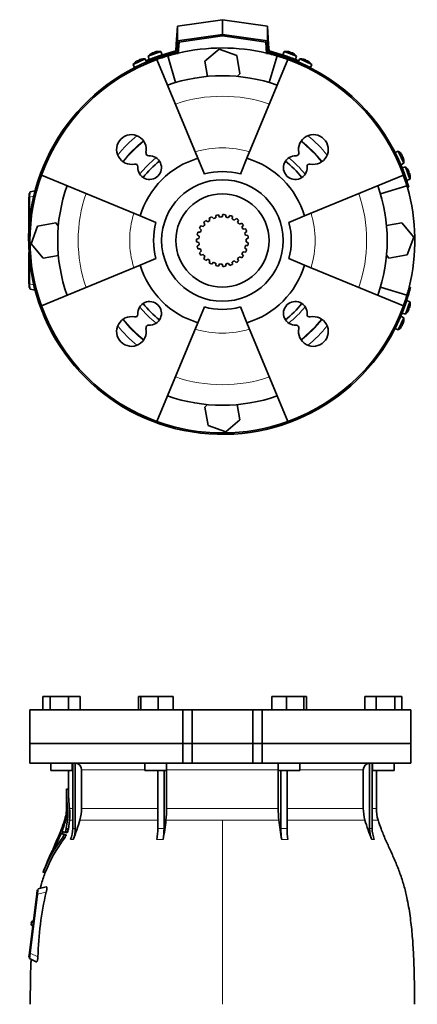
# Model space of a CAD drawing. Header units: millimetres. Extents: x 342 to 1217, y -1599 to 1593.
# Tile 19 of 20: x 342 to 636, y 865 to 1593. Entities that reach past the tile are written whole.
import ezdxf

# ---------------------------------------------------------------- set-up
doc = ezdxf.new("R2010")
doc.units = ezdxf.units.MM
for name, color, linetype in [('LOW_334-3', 7, 'Continuous'), ('M5X8_UNI7687', 7, 'Continuous'), ('VSI184-254_GIUNT', 7, 'Continuous'), ('VSI344-454_FILTR', 7, 'Continuous'), ('VSI344-454_FLANG', 7, 'Continuous'), ('VSI344-454_SUPPO', 7, 'Continuous'), ('VSI344-454_TERMI', 7, 'Continuous'), ('VSI344-454_TESTA', 7, 'Continuous')]:
    doc.layers.add(name, color=color, linetype=linetype)

# ---------------------------------------------------------------- blocks, each defined once
blk = doc.blocks.new('SE')
at = {"layer": 'VSI344-454_FLANG', "color": 7, "linetype": 'Continuous', "lineweight": 35}
for p, q in [((359.05, 1092.6), (359.05, 1082.6)), ((359.05, 1092.6), (364.35, 1092.6)), ((364.35, 1092.6), (364.35, 1082.6)), ((364.35, 1092.6), (378.09, 1092.6)), ((378.09, 1092.6), (378.09, 1082.6)), ((378.09, 1092.6), (386.52, 1092.6)), ((386.52, 1092.6), (386.52, 1082.6)), ((429.8, 1092.6), (429.8, 1082.6)), ((429.8, 1092.6), (431.6, 1092.6)), ((431.6, 1092.6), (431.6, 1082.6)), ((431.6, 1092.6), (444.41, 1092.6)), ((444.41, 1092.6), (444.41, 1082.6)), ((444.41, 1092.6), (455.4, 1092.6)), ((455.4, 1092.6), (455.4, 1082.6)), ((528.53, 1092.6), (528.53, 1082.6)), ((528.53, 1092.6), (539.52, 1092.6)), ((539.52, 1092.6), (539.52, 1082.6)), ((539.52, 1092.6), (552.32, 1092.6)), ((552.32, 1092.6), (552.32, 1082.6)), ((552.32, 1092.6), (554.13, 1092.6)), ((554.13, 1092.6), (554.13, 1082.6)), ((597.41, 1092.6), (597.41, 1082.6)), ((597.41, 1092.6), (605.84, 1092.6)), ((605.84, 1092.6), (605.84, 1082.6)), ((605.84, 1092.6), (619.58, 1092.6)), ((619.58, 1092.6), (619.58, 1082.6)), ((619.58, 1092.6), (624.88, 1092.6)), ((624.88, 1092.6), (624.88, 1082.6)), ((462.63, 1082.6), (349.46, 1082.6)), ((349.46, 1082.6), (349.46, 1057.6)), ((462.63, 1082.6), (469.46, 1082.6)), ((462.63, 1082.6), (462.63, 1057.6)), ((469.46, 1082.6), (514.46, 1082.6)), ((469.46, 1057.6), (469.46, 1082.6)), ((514.46, 1082.6), (521.29, 1082.6)), ((514.46, 1057.6), (514.46, 1082.6)), ((631.41, 1082.6), (521.29, 1082.6)), ((521.29, 1082.6), (521.29, 1057.6)), ((631.41, 1082.6), (631.41, 1057.6)), ((349.46, 1057.6), (462.63, 1057.6)), ((462.63, 1057.6), (469.46, 1057.6)), ((469.46, 1057.6), (514.46, 1057.6)), ((514.46, 1057.6), (521.29, 1057.6)), ((631.41, 1057.6), (521.29, 1057.6))]:
    blk.add_line(p, q, dxfattribs=at)
at = {"layer": 'VSI344-454_TESTA', "color": 7, "linetype": 'Continuous', "lineweight": 35}
for p, q in [((462.63, 1057.6), (349.46, 1057.6)), ((349.46, 1057.6), (349.46, 1043.1)), ((469.46, 1057.6), (462.63, 1057.6)), ((462.63, 1043.1), (462.63, 1057.6)), ((469.46, 1057.6), (514.46, 1057.6)), ((469.46, 1057.6), (469.46, 1043.1)), ((521.29, 1057.6), (514.46, 1057.6)), ((514.46, 1057.6), (514.46, 1043.1)), ((631.41, 1057.6), (521.29, 1057.6)), ((521.29, 1057.6), (521.29, 1043.1)), ((631.41, 1043.1), (631.41, 1057.6)), ((349.46, 1043.1), (462.63, 1043.1)), ((364.78, 1043.1), (364.78, 1037.6)), ((380.78, 1037.6), (380.78, 1043.1)), ((381.07, 1043.1), (381.07, 994.75)), ((382.98, 1043.1), (382.98, 994.75)), ((434.6, 1043.1), (434.6, 1037.6)), ((450.6, 1037.6), (450.6, 1043.1)), ((462.63, 1043.1), (469.46, 1043.1)), ((469.46, 1043.1), (514.46, 1043.1)), ((521.29, 1043.1), (514.46, 1043.1)), ((631.41, 1043.1), (521.29, 1043.1)), ((533.33, 1043.1), (533.33, 1037.6)), ((549.33, 1037.6), (549.33, 1043.1)), ((600.95, 1043.1), (600.95, 994.75)), ((602.86, 1043.1), (602.86, 994.75)), ((603.14, 1043.1), (603.14, 1037.6)), ((619.14, 1037.6), (619.14, 1043.1)), ((364.78, 1037.6), (380.78, 1037.6)), ((377.96, 1037.6), (377.96, 1023.62)), ((387.62, 1038.1), (387.62, 1009.67)), ((434.6, 1037.6), (450.6, 1037.6)), ((444.11, 1037.6), (444.11, 994.75)), ((448.74, 1037.6), (448.73, 994.75)), ((450.66, 1038.1), (450.66, 1009.67)), ((533.27, 1038.1), (533.27, 1009.67)), ((533.33, 1037.6), (549.33, 1037.6)), ((535.19, 1037.6), (535.19, 994.75)), ((539.81, 1037.6), (539.81, 994.75)), ((596.3, 1038.1), (596.3, 1009.67)), ((603.14, 1037.6), (619.14, 1037.6)), ((605.96, 1009.67), (605.96, 1037.6)), ((377.99, 1023.64), (376.44, 1024.05)), ((376.46, 1024.07), (376.46, 1009.67)), ((375.26, 1001.53), (375.04, 1000.87)), ((375.94, 1001.48), (377.29, 1001.48)), ((377.29, 1001.48), (376.37, 994.73)), ((377.86, 994.33), (378.76, 1001.05)), ((373.15, 994.6), (373.87, 994.4)), ((375.39, 992.07), (373.28, 992.64)), ((375.39, 992.07), (376.89, 991.67)), ((375.71, 992.56), (377.22, 992.16)), ((377.86, 994.33), (376.37, 994.73)), ((369.83, 987.19), (369.68, 986.85)), ((370.26, 987.6), (370.9, 987.43)), ((372.62, 991.05), (374.1, 990.65)), ((374.98, 987.5), (373.48, 987.9)), ((374.71, 990.48), (376.21, 990.07)), ((368.35, 983.78), (367.66, 982.2)), ((359.13, 962.4), (360.73, 961.97)), ((354.46, 946.29), (354.83, 949.27)), ((354.83, 949.27), (355.32, 949.21)), ((355.29, 948.95), (355.32, 949.21)), ((355.32, 949.21), (355.45, 950.21)), ((361.48, 951.61), (355.45, 950.21)), ((349.1, 902.62), (354.46, 946.29)), ((354.96, 946.24), (349.6, 902.57)), ((350.3, 924.7), (350.28, 924.58)), ((348.73, 899.64), (349.1, 902.62)), ((349.23, 899.58), (348.73, 899.64)), ((349.11, 898.6), (349.23, 899.58)), ((349.11, 898.6), (354.14, 896.04)), ((349.23, 899.58), (349.26, 899.86))]:
    blk.add_line(p, q, dxfattribs=at)
at = {"layer": 'VSI344-454_TESTA', "color": 4, "linetype": 'Continuous', "lineweight": 9}
for p, q in [((380.78, 1038.1), (380.93, 1038.1)), ((434.6, 1038.1), (387.62, 1038.1)), ((533.27, 1038.1), (450.66, 1038.1)), ((596.3, 1038.1), (549.33, 1038.1)), ((602.88, 1038.1), (603.14, 1038.1)), ((376.46, 1023.89), (377.96, 1023.49)), ((376.46, 1009.67), (377.3, 1009.67)), ((380.93, 1009.67), (378.76, 1009.67)), ((444.08, 1009.67), (387.62, 1009.67)), ((533.27, 1009.67), (450.66, 1009.67)), ((596.3, 1009.67), (539.82, 1009.67)), ((602.88, 1009.67), (605.96, 1009.67)), ((374.91, 999.35), (375.39, 999.22)), ((375.01, 999.69), (375.48, 999.56)), ((375.26, 1001.48), (375.45, 1001.48)), ((378.76, 1001.05), (380.99, 1001.05)), ((386.46, 1001.05), (444.1, 1001.05)), ((450.17, 1001.05), (491.96, 1001.05)), ((491.96, 1001.05), (491.96, 864.63)), ((491.96, 1001.05), (533.75, 1001.05)), ((539.84, 1001.05), (597.47, 1001.05)), ((607.23, 1001.05), (602.88, 1001.05)), ((371.87, 991.25), (373.34, 990.86)), ((372.01, 991.61), (373.47, 991.21)), ((373.83, 994.28), (372.97, 994.51)), ((373.23, 994.83), (373.1, 994.86)), ((373.38, 995.05), (374.04, 994.87)), ((373.64, 996.17), (373.59, 996.19)), ((381.07, 994.75), (382.98, 994.75)), ((535.19, 994.75), (539.81, 994.75)), ((368.83, 984.27), (369.24, 984.16)), ((368.97, 984.62), (369.42, 984.5)), ((370.86, 987.35), (370.09, 987.56)), ((370.36, 987.87), (370.23, 987.9)), ((370.51, 988.05), (371.11, 987.89)), ((370.84, 989.18), (370.79, 989.2)), ((374.6, 989.94), (376.1, 989.54)), ((379.5, 986.69), (381.41, 986.69)), ((443.47, 986.69), (448.09, 986.69)), ((535.84, 986.69), (540.46, 986.69)), ((602.51, 986.69), (604.43, 986.69)), ((367.49, 981.81), (367.56, 981.8)), ((359.24, 962.52), (360.69, 962.13)), ((361.5, 947.75), (354.96, 946.24)), ((354.96, 946.23), (354.46, 946.29)), ((349.1, 902.62), (349.6, 902.56)), ((349.6, 902.57), (355.31, 899.66))]:
    blk.add_line(p, q, dxfattribs=at)
at = {"layer": 'VSI344-454_TESTA', "color": 7, "linetype": 'Continuous', "lineweight": 35}
for centre, radius, start, end in [((382.8, 1038.28), 4.83, 357.89868, 87.7659), ((601.13, 1038.27), 4.83, 92.29395, 182.04168), ((375.19, 1023.96), 1.27, 356.93364, 2.77826), ((509.68, 1024.55), 133.22, 180.28331, 186.4161), ((509.37, 1024.15), 131.41, 180.28527, 186.32639), ((347.96, 1009.67), 28.5, 343.31636, 354.67365), ((339.51, 1010.11), 36.96, 346.49732, 354.96674), ((373.31, 1007.17), 3.04, 354.28059, 357.05324), ((347.96, 1009.67), 28.5, 355.65887, 0), ((360.08, 1006.13), 16.37, 356.06113, 5.04578), ((341.86, 1005.61), 35.67, 353.36067, 6.53262), ((340.65, 1005.38), 38.35, 353.52492, 6.41941), ((355.32, 1009.66), 32.31, 344.55269, 0.01409), ((374.7, 1009.61), 75.96, 353.53254, 0.04262), ((609.23, 1009.61), 75.96, 179.95738, 186.46746), ((628.61, 1009.66), 32.31, 179.98591, 195.44731), ((635.96, 1009.67), 30, 180, 196.68364), ((320.81, 1013.63), 56.45, 338.63816, 347.57301), ((370.07, 1000.96), 5.11, 341.55312, 345.54337), ((144.31, 1057.21), 237.77, 345.99926, 346.44448), ((353.44, 1006.29), 23.01, 347.9359, 356.78781), ((261.12, 1036.98), 130.38, 337.31136, 344.00478), ((178.61, 1033.2), 273.46, 350.20653, 353.24797), ((805.39, 1033.21), 273.53, 186.75241, 189.79311), ((722.82, 1036.99), 130.4, 195.99612, 202.68842), ((366.98, 993.3), 5.3, 337.2307, 341.31878), ((800.44, 851.61), 450.72, 161.5158, 161.9046), ((382.27, 991.34), 9.83, 158.95911, 161.16287), ((1486.09, 656.18), 1163.25, 162.98707, 163.08083), ((782.94, 858.4), 430.47, 161.85219, 162.02915), ((364.1, 997.23), 12.51, 338.09676, 348.47968), ((365.74, 996.76), 12.36, 338.16111, 348.66794), ((359.61, 994.73), 21.46, 337.98708, 0.04435), ((361.53, 994.73), 21.45, 337.9853, 0.04644), ((395.02, 994.64), 49.09, 350.68026, 0.12666), ((399.64, 994.64), 49.09, 350.68027, 0.12666), ((584.37, 994.65), 49.17, 179.87834, 189.31225), ((588.98, 994.65), 49.17, 179.87813, 189.31246), ((622.41, 994.73), 21.46, 179.95577, 202.01287), ((624.32, 994.73), 21.46, 179.95571, 202.01289), ((455.63, 925.14), 103.38, 142.6195, 158.79943), ((456.88, 924.67), 103.22, 142.50771, 158.71991), ((515.7, 922.12), 159.73, 156.09267, 158.84664), ((269.43, 1036.51), 112.71, 329.84512, 335.98927), ((-609.37, 1428.14), 1074.19, 335.35875, 335.59312), ((363.62, 986.66), 5.73, 335.39369, 339.16351), ((539, 921.69), 181.3, 158.69778, 159.69033), ((379.48, 983.84), 10.1, 156.24843, 158.38393), ((595.11, 906.47), 239.03, 159.66574, 160.13002), ((608.56, 1852.47), 893.15, 254.683, 254.82185), ((368.58, 992.85), 5.16, 337.26553, 341.46388), ((362.3, 995.39), 13.45, 326.15679, 336.07654), ((615.99, 1874.08), 915.95, 254.68703, 254.82419), ((364.05, 994.86), 13.18, 326.03036, 336.15881), ((326.2, 1001.87), 46.23, 327.81054, 330.40403), ((302.21, 1015.49), 73.8, 328.78358, 330.38937), ((360.25, 982.3), 6.95, 331.85055, 338.92149), ((360.37, 982.28), 6.85, 331.75585, 338.45208), ((425.44, 958.75), 62.37, 158.29463, 160.26879), ((376.43, 978.15), 9.66, 155.21078, 157.70921), ((585.49, 894.45), 230.24, 166.61501, 178.70276), ((352.28, 924.46), 2, 97.47751, 173), ((352.27, 924.33), 2, 173, 248.52249)]:
    blk.add_arc(centre, radius, start, end, dxfattribs=at)
at = {"layer": 'VSI344-454_TESTA', "color": 4, "linetype": 'Continuous', "lineweight": 9}
for centre, radius, start, end in [((446.42, 943.87), 50.94, 87.40112, 92.59914), ((601.91, 986.04), 8.76, 83.73194, 96.26821)]:
    blk.add_arc(centre, radius, start, end, dxfattribs=at)
at = {"layer": 'VSI344-454_TESTA', "color": 7, "linetype": 'Continuous', "lineweight": 35}
for points, degree in [([(450.66, 1038.1), (450.66, 1038.52), (450.63, 1038.93)], 2), ([(533.3, 1038.93), (533.27, 1038.52), (533.27, 1038.1)], 2), ([(369.83, 987.19), (371.81, 991.7), (373.6, 996.12), (374.99, 1000.58)], 3), ([(374.91, 999.35), (374.76, 998.88), (374.44, 997.93), (373.93, 996.5), (373.57, 995.53), (373.38, 995.05)], 3), ([(371.87, 991.25), (371.73, 990.9), (371.43, 990.19), (370.98, 989.12), (370.67, 988.41), (370.51, 988.05)], 3), ([(373.59, 996.19), (373.51, 995.97), (373.35, 995.53), (373.18, 995.09), (373.1, 994.86)], 3), ([(370.79, 989.2), (370.7, 988.98), (370.52, 988.55), (370.33, 988.12), (370.23, 987.9)], 3), ([(365.35, 977.24), (363.49, 973.33), (361.44, 968.39), (359.21, 962.41)], 3), ([(354.96, 946.24), (355.15, 947.82), (355.29, 948.95)], 2), ([(349.26, 899.86), (349.4, 900.99), (349.6, 902.57)], 2)]:
    blk.add_open_spline(points, degree=degree, dxfattribs=at)
for points, knots in [([(377.96, 1023.65), (377.96, 1023.65), (377.96, 1023.65), (377.96, 1023.64), (377.96, 1023.61), (377.96, 1023.56), (377.96, 1023.51), (377.96, 1023.49)], [0.4993634, 0.4993634, 0.4993634, 0.4993634, 0.5012743, 0.6248953, 0.748744, 0.8742682, 1, 1, 1, 1]), ([(634.3, 864.63), (634.27, 869.02), (634.2, 876.83), (633.96, 889.98), (633.44, 903.28), (632.53, 916.73), (631.04, 930.21), (628.97, 942.22), (626.42, 952.68), (623.56, 961.53), (620.17, 970.1), (616.45, 978.38), (612.78, 986.36), (609.51, 994.03), (608.04, 998.65), (607.27, 1001.1)], [0, 0, 0, 0, 0.084992, 0.17951, 0.274627, 0.370232, 0.466404, 0.563625, 0.629703, 0.695919, 0.761667, 0.826136, 0.888983, 0.950079, 1, 1, 1, 1]), ([(373.2, 994.71), (373.19, 994.7), (373.18, 994.67), (373.18, 994.63), (373.17, 994.61), (373.17, 994.59), (373.18, 994.59), (373.2, 994.62), (373.24, 994.69), (373.28, 994.8), (373.33, 994.92), (373.37, 995.01), (373.38, 995.05)], [0, 0, 0, 0, 0.063279, 0.124964, 0.186389, 0.248902, 0.37582, 0.50344, 0.627237, 0.751955, 0.876448, 1, 1, 1, 1]), ([(373.38, 993.07), (373.38, 993.05), (373.36, 993), (373.33, 992.94), (373.31, 992.87), (373.3, 992.82), (373.28, 992.74), (373.26, 992.66), (373.27, 992.65), (373.28, 992.64)], [0, 0, 0, 0, 0.102907, 0.202298, 0.30042, 0.399604, 0.502115, 0.750474, 1, 1, 1, 1]), ([(373.59, 996.19), (373.6, 996.21), (373.61, 996.25), (373.64, 996.32), (373.66, 996.38), (373.69, 996.46), (373.73, 996.55), (373.76, 996.62), (373.78, 996.65), (373.78, 996.65), (373.78, 996.61), (373.76, 996.56), (373.75, 996.53)], [0, 0, 0, 0, 0.062966, 0.124796, 0.186784, 0.250209, 0.375117, 0.49931, 0.626183, 0.752696, 0.875851, 1, 1, 1, 1]), ([(375.39, 992.07), (375.39, 992.07), (375.4, 992.07), (375.42, 992.08), (375.45, 992.1), (375.47, 992.13), (375.5, 992.16), (375.54, 992.22), (375.6, 992.31), (375.66, 992.43), (375.7, 992.52), (375.71, 992.56)], [0, 0, 0, 0, 0.086868, 0.170562, 0.252673, 0.334884, 0.418871, 0.50621, 0.674735, 0.834793, 1, 1, 1, 1]), ([(377.22, 992.16), (377.21, 992.14), (377.19, 992.09), (377.16, 992.03), (377.13, 991.96), (377.08, 991.88), (377.04, 991.8), (376.99, 991.74), (376.95, 991.7), (376.91, 991.67), (376.9, 991.67), (376.89, 991.67)], [0, 0, 0, 0, 0.081418, 0.162667, 0.245387, 0.369019, 0.494297, 0.620472, 0.74628, 0.873568, 1, 1, 1, 1]), ([(370.31, 987.72), (370.3, 987.69), (370.28, 987.64), (370.27, 987.58), (370.3, 987.61), (370.38, 987.76), (370.45, 987.92), (370.49, 988.01), (370.51, 988.05)], [0, 0, 0, 0, 0.123664, 0.246411, 0.497463, 0.746927, 0.873761, 1, 1, 1, 1]), ([(370.79, 989.2), (370.8, 989.22), (370.82, 989.26), (370.85, 989.33), (370.88, 989.39), (370.91, 989.47), (370.95, 989.55), (370.99, 989.62), (371.01, 989.66), (371.01, 989.66), (371, 989.62), (370.98, 989.56), (370.97, 989.54)], [0, 0, 0, 0, 0.06381, 0.126263, 0.188678, 0.252375, 0.378548, 0.504124, 0.629235, 0.754264, 0.876896, 1, 1, 1, 1]), ([(372.62, 991.05), (372.62, 991.05), (372.61, 991.05), (372.6, 991.04), (372.59, 991.02), (372.56, 990.99), (372.53, 990.94), (372.5, 990.88), (372.46, 990.81), (372.42, 990.73), (372.4, 990.68), (372.39, 990.65)], [0, 0, 0, 0, 0.082967, 0.165673, 0.249342, 0.373952, 0.499349, 0.624786, 0.749741, 0.875167, 1, 1, 1, 1]), ([(374.6, 989.94), (374.61, 989.96), (374.63, 990), (374.65, 990.07), (374.68, 990.14), (374.71, 990.22), (374.73, 990.3), (374.74, 990.37), (374.74, 990.43), (374.73, 990.46), (374.72, 990.47), (374.71, 990.48)], [0, 0, 0, 0, 0.08401, 0.16737, 0.251806, 0.374676, 0.49698, 0.619813, 0.743838, 0.872043, 1, 1, 1, 1]), ([(376.21, 990.07), (376.22, 990.07), (376.23, 990.07), (376.24, 990.05), (376.24, 990.02), (376.24, 989.97), (376.23, 989.9), (376.21, 989.82), (376.18, 989.73), (376.15, 989.63), (376.12, 989.57), (376.1, 989.54)], [0, 0, 0, 0, 0.085449, 0.170198, 0.255947, 0.379765, 0.502454, 0.624681, 0.747679, 0.874067, 1, 1, 1, 1]), ([(366.89, 979.89), (366.88, 979.88), (366.87, 979.86), (366.85, 979.82), (366.83, 979.8), (366.82, 979.81), (366.83, 979.85), (366.86, 979.93), (366.89, 980.03), (366.94, 980.13), (366.97, 980.21), (366.99, 980.25), (367, 980.28)], [0, 0, 0, 0, 0.063173, 0.126669, 0.25139, 0.374624, 0.497229, 0.620048, 0.744161, 0.870712, 0.935536, 1, 1, 1, 1]), ([(359.24, 962.52), (359.23, 962.51), (359.22, 962.48), (359.21, 962.45), (359.2, 962.41), (359.19, 962.39), (359.19, 962.38), (359.19, 962.39), (359.2, 962.42), (359.22, 962.46), (359.23, 962.5), (359.24, 962.52)], [0, 0, 0, 0, 0.083882, 0.167351, 0.251899, 0.376428, 0.501233, 0.625666, 0.750014, 0.87532, 1, 1, 1, 1]), ([(360.69, 962.13), (360.69, 962.12), (360.68, 962.09), (360.67, 962.06), (360.65, 962.02), (360.64, 962), (360.64, 961.99), (360.64, 961.99)], [0, 0, 0, 0, 0.0843796, 0.168281, 0.253219, 0.3781846, 0.5009475, 0.5009475, 0.5009475, 0.5009475]), ([(360.66, 962.02), (360.6, 961.87), (359.5, 959.06), (358.17, 954.93), (357.31, 951.43), (357.1, 950.57)], [0, 0, 0, 0, 0.036304, 0.797578, 1, 1, 1, 1]), ([(361.48, 951.61), (361.5, 951.61), (361.54, 951.62), (361.59, 951.61), (361.64, 951.6), (361.7, 951.57), (361.77, 951.51), (361.83, 951.39), (361.88, 951.25), (361.93, 951.01), (361.96, 950.64), (361.94, 950.06), (361.87, 949.5), (361.78, 949), (361.7, 948.59), (361.61, 948.17), (361.54, 947.89), (361.5, 947.75)], [0, 0, 0, 0, 0.03415, 0.067958, 0.101516, 0.134917, 0.197958, 0.259657, 0.318285, 0.37658, 0.490339, 0.607904, 0.728718, 0.794673, 0.861368, 0.929571, 1, 1, 1, 1]), ([(350.34, 897.99), (350.27, 896.77), (349.95, 890.82), (349.78, 879.06), (349.67, 869.89), (349.63, 864.63)], [0, 0, 0, 0, 0.099906, 0.570416, 1, 1, 1, 1]), ([(355.31, 899.66), (355.31, 899.59), (355.3, 899.45), (355.29, 899.25), (355.27, 899.04), (355.25, 898.78), (355.21, 898.46), (355.16, 898.09), (355.1, 897.75), (355.02, 897.33), (354.89, 896.87), (354.72, 896.44), (354.57, 896.19), (354.44, 896.07), (354.34, 896.01), (354.24, 896), (354.17, 896.02), (354.14, 896.04)], [0, 0, 0, 0, 0.033557, 0.066787, 0.099773, 0.132599, 0.195864, 0.258046, 0.318335, 0.378144, 0.495718, 0.614111, 0.73627, 0.799835, 0.864479, 0.931713, 1, 1, 1, 1])]:
    blk.add_open_spline(points, degree=3, knots=knots, dxfattribs=at)
blk = doc.blocks.new('SE1')
at = {"layer": 'LOW_334-3', "color": 7, "linetype": 'Continuous', "lineweight": 35}
for p, q in [((459.25, 1568.47), (459.85, 1576.95)), ((524.08, 1576.95), (524.67, 1568.47)), ((458.33, 1569.54), (458.26, 1568.54)), ((458.26, 1568.54), (459.25, 1568.47)), ((524.67, 1568.47), (525.67, 1568.54)), ((525.67, 1568.54), (525.6, 1569.54))]:
    blk.add_line(p, q, dxfattribs=at)
at = {"layer": 'M5X8_UNI7687', "color": 7, "linetype": 'Continuous', "lineweight": 35}
for p, q in [((446.32, 1569.86), (437.05, 1566.49)), ((437.84, 1564.11), (447.24, 1567.53)), ((439.15, 1568.31), (439.13, 1568.33)), ((440.61, 1569.06), (440.69, 1568.87)), ((441.94, 1569.54), (442, 1569.35)), ((443.54, 1569.91), (443.55, 1569.94)), ((447.24, 1567.53), (446.32, 1569.86)), ((537.61, 1569.86), (536.69, 1567.53)), ((536.69, 1567.53), (546.08, 1564.11)), ((546.87, 1566.49), (537.61, 1569.86)), ((540.39, 1569.91), (540.38, 1569.94)), ((541.98, 1569.54), (541.93, 1569.35)), ((543.32, 1569.06), (543.23, 1568.87)), ((544.8, 1568.33), (544.78, 1568.31)), ((434.73, 1564.44), (425.79, 1560.28)), ((425.79, 1560.28), (426.79, 1557.98)), ((426.79, 1557.98), (435.85, 1562.21)), ((427.72, 1562.28), (427.7, 1562.29)), ((429.11, 1563.15), (429.21, 1562.97)), ((430.4, 1563.75), (430.47, 1563.56)), ((431.96, 1564.25), (431.96, 1564.28)), ((435.85, 1562.21), (434.73, 1564.44)), ((437.05, 1566.49), (437.84, 1564.11)), ((445.24, 1565.72), (445.24, 1565.72)), ((546.08, 1564.11), (546.87, 1566.49)), ((549.2, 1564.44), (548.08, 1562.21)), ((548.08, 1562.21), (557.14, 1557.98)), ((558.13, 1560.28), (549.2, 1564.44)), ((551.97, 1564.25), (551.97, 1564.28)), ((553.53, 1563.75), (553.46, 1563.56)), ((554.82, 1563.15), (554.72, 1562.97)), ((556.23, 1562.29), (556.2, 1562.28)), ((557.14, 1557.98), (558.13, 1560.28)), ((622.2, 1496.21), (619.91, 1495.22)), ((619.91, 1495.22), (624.13, 1486.15)), ((626.37, 1487.27), (622.2, 1496.21)), ((624.2, 1494.28), (624.22, 1494.3)), ((624.13, 1486.15), (626.37, 1487.27)), ((625.07, 1492.89), (624.9, 1492.79)), ((625.67, 1491.6), (625.48, 1491.54)), ((626.18, 1490.05), (626.2, 1490.04)), ((627.47, 1484.61), (625.1, 1483.82)), ((625.49, 1482.73), (628.52, 1474.42)), ((630.85, 1475.34), (627.47, 1484.61)), ((629.3, 1482.51), (629.31, 1482.53)), ((630.04, 1481.05), (629.86, 1480.97)), ((630.53, 1479.72), (630.33, 1479.66)), ((628.52, 1474.42), (630.85, 1475.34)), ((630.9, 1478.12), (630.92, 1478.11)), ((628.52, 1385.66), (626.81, 1380.96)), ((630.85, 1384.74), (628.52, 1385.66)), ((627.47, 1375.47), (630.85, 1384.74)), ((629.31, 1377.55), (629.3, 1377.57)), ((630.04, 1379.03), (629.86, 1379.11)), ((630.53, 1380.36), (630.33, 1380.41)), ((630.9, 1381.96), (630.92, 1381.96)), ((624.13, 1373.92), (619.91, 1364.86)), ((622.2, 1363.87), (626.37, 1372.8)), ((626.37, 1372.8), (624.13, 1373.92)), ((625.1, 1376.26), (627.47, 1375.47)), ((619.91, 1364.86), (622.2, 1363.87)), ((624.2, 1365.8), (624.22, 1365.78)), ((625.07, 1367.18), (624.9, 1367.29)), ((625.67, 1368.47), (625.48, 1368.54)), ((626.18, 1370.03), (626.2, 1370.03))]:
    blk.add_line(p, q, dxfattribs=at)
for centre, radius, start, end in [((444.66, 1560), 10, 123.59162, 139.54136), ((444.66, 1560), 10, 80.45864, 96.40838), ((539.27, 1560), 10, 83.59162, 99.54136), ((539.27, 1560), 10, 40.45864, 56.40838), ((433.94, 1554.47), 10, 128.59162, 144.54136), ((433.94, 1554.47), 10, 85.45864, 101.40838), ((434.25, 1560.91), 0.5, 115, 134.26794), ((445.53, 1566.38), 0.5, 110, 129.20411), ((538.4, 1566.38), 0.5, 50.79589, 70), ((544.03, 1564.33), 0.5, 70, 89.46247), ((549.99, 1554.47), 10, 78.59162, 94.54136), ((549.68, 1560.91), 0.5, 45.73206, 65), ((549.99, 1554.47), 10, 35.45864, 51.40838), ((428.81, 1558.37), 0.5, 95.73206, 115), ((555.12, 1558.37), 0.5, 65, 84.26794), ((616.4, 1488.06), 10, 38.59162, 54.54136), ((620.3, 1493.19), 0.5, 5.73206, 25), ((622.83, 1487.75), 0.5, 25, 44.26794), ((616.4, 1488.06), 10, 355.45864, 11.40838), ((620.98, 1477), 10, 33.59162, 49.54136), ((627.37, 1476.13), 0.5, 20, 39.26794), ((620.98, 1477), 10, 350.45864, 6.40838), ((620.98, 1383.08), 10, 310.45864, 326.40838), ((620.98, 1383.08), 10, 353.59162, 9.54136), ((622.83, 1372.32), 0.5, 315.73206, 335), ((616.4, 1372.01), 10, 348.59162, 4.54136), ((620.3, 1366.88), 0.5, 335, 354.26794), ((616.4, 1372.01), 10, 305.45864, 321.40838)]:
    blk.add_arc(centre, radius, start, end, dxfattribs=at)
for centre, major_axis, ratio, start_param, end_param in [((444.66, 1560.01), (-9.4, -3.42), 0.996195, 4.833518, 4.948078), ((443.91, 1562.07), (8.7, 3.17), 0.811251, 1.49595, 1.645642), ((444.66, 1560.01), (9.4, 3.42), 0.996195, 1.335108, 1.449667), ((539.27, 1560.01), (-9.4, 3.42), 0.996195, 4.833518, 4.948078), ((540.02, 1562.07), (8.7, -3.17), 0.811251, 1.49595, 1.645642), ((539.27, 1560.01), (9.4, -3.42), 0.996195, 1.335108, 1.449667), ((433.93, 1554.49), (-9.06, -4.23), 0.996195, 4.833518, 4.948078), ((433, 1556.48), (8.39, 3.91), 0.811251, 1.49595, 1.645642), ((433.93, 1554.49), (9.06, 4.23), 0.996195, 1.335108, 1.449667), ((549.99, 1554.49), (-9.06, 4.23), 0.996195, 4.833518, 4.948078), ((550.92, 1556.48), (8.39, -3.91), 0.811251, 1.49595, 1.645642), ((549.99, 1554.49), (9.06, -4.23), 0.996195, 1.335108, 1.449667), ((616.41, 1488.07), (-4.23, 9.06), 0.996195, 4.833518, 4.948078), ((618.4, 1489), (3.91, -8.39), 0.811251, 1.49595, 1.645642), ((616.41, 1488.07), (4.23, -9.06), 0.996195, 1.335108, 1.449667), ((621, 1477), (-3.42, 9.4), 0.996195, 4.833518, 4.948078), ((623.06, 1477.75), (3.17, -8.7), 0.811251, 1.49595, 1.645642), ((621, 1477), (3.42, -9.4), 0.996195, 1.335108, 1.449667), ((621, 1383.07), (-3.42, -9.4), 0.996195, 1.335108, 1.449667), ((623.06, 1382.32), (-3.17, -8.7), 0.811251, 1.49595, 1.645642), ((621, 1383.07), (3.42, 9.4), 0.996195, 4.833518, 4.948078), ((616.41, 1372.01), (-4.23, -9.06), 0.996195, 1.335108, 1.449667), ((618.4, 1371.08), (-3.91, -8.39), 0.811251, 1.49595, 1.645642), ((616.41, 1372.01), (4.23, 9.06), 0.996195, 4.833518, 4.948078)]:
    blk.add_ellipse(centre, major_axis=major_axis, ratio=ratio, start_param=start_param, end_param=end_param, dxfattribs=at)
for points in [[(440.61, 1569.06), (440.61, 1569.06), (440.6, 1569.06), (440.6, 1569.07), (440.58, 1569.07), (440.57, 1569.06), (440.55, 1569.06), (440.52, 1569.05), (440.49, 1569.04), (440.46, 1569.03), (440.43, 1569.02), (440.39, 1569), (440.35, 1568.99), (440.31, 1568.97), (440.27, 1568.95), (440.23, 1568.93), (440.19, 1568.91), (440.16, 1568.9), (440.14, 1568.89)], [(442.41, 1569.72), (442.39, 1569.71), (442.36, 1569.7), (442.31, 1569.69), (442.27, 1569.68), (442.23, 1569.67), (442.19, 1569.66), (442.15, 1569.64), (442.11, 1569.63), (442.07, 1569.62), (442.04, 1569.61), (442.01, 1569.6), (441.99, 1569.58), (441.97, 1569.58), (441.96, 1569.57), (441.95, 1569.56), (441.94, 1569.55), (441.94, 1569.55), (441.94, 1569.54)], [(541.98, 1569.54), (541.98, 1569.55), (541.98, 1569.55), (541.98, 1569.56), (541.97, 1569.57), (541.95, 1569.58), (541.94, 1569.58), (541.91, 1569.6), (541.89, 1569.61), (541.85, 1569.62), (541.82, 1569.63), (541.78, 1569.64), (541.74, 1569.66), (541.7, 1569.67), (541.66, 1569.68), (541.61, 1569.69), (541.57, 1569.7), (541.53, 1569.71), (541.52, 1569.72)], [(543.79, 1568.89), (543.77, 1568.9), (543.74, 1568.91), (543.7, 1568.93), (543.66, 1568.95), (543.62, 1568.97), (543.58, 1568.99), (543.54, 1569), (543.5, 1569.02), (543.47, 1569.03), (543.43, 1569.04), (543.41, 1569.05), (543.38, 1569.06), (543.36, 1569.06), (543.35, 1569.07), (543.33, 1569.07), (543.32, 1569.06), (543.32, 1569.06), (543.32, 1569.06)], [(429.11, 1563.15), (429.11, 1563.15), (429.11, 1563.15), (429.1, 1563.15), (429.08, 1563.15), (429.07, 1563.15), (429.05, 1563.14), (429.02, 1563.13), (429, 1563.12), (428.97, 1563.11), (428.93, 1563.09), (428.9, 1563.07), (428.86, 1563.05), (428.82, 1563.03), (428.78, 1563.01), (428.74, 1562.99), (428.7, 1562.96), (428.67, 1562.95), (428.66, 1562.94)], [(430.85, 1563.96), (430.83, 1563.95), (430.8, 1563.94), (430.75, 1563.93), (430.71, 1563.91), (430.67, 1563.9), (430.63, 1563.88), (430.59, 1563.86), (430.55, 1563.85), (430.52, 1563.83), (430.49, 1563.82), (430.46, 1563.8), (430.44, 1563.79), (430.42, 1563.78), (430.41, 1563.77), (430.4, 1563.76), (430.4, 1563.75), (430.4, 1563.75), (430.4, 1563.75)], [(553.53, 1563.75), (553.53, 1563.75), (553.53, 1563.75), (553.53, 1563.76), (553.52, 1563.77), (553.5, 1563.78), (553.49, 1563.79), (553.46, 1563.8), (553.44, 1563.82), (553.41, 1563.83), (553.37, 1563.85), (553.34, 1563.86), (553.3, 1563.88), (553.26, 1563.9), (553.22, 1563.91), (553.17, 1563.93), (553.13, 1563.94), (553.1, 1563.95), (553.08, 1563.96)], [(555.27, 1562.94), (555.25, 1562.95), (555.22, 1562.96), (555.18, 1562.99), (555.14, 1563.01), (555.11, 1563.03), (555.07, 1563.05), (555.03, 1563.07), (554.99, 1563.09), (554.96, 1563.11), (554.93, 1563.12), (554.9, 1563.13), (554.88, 1563.14), (554.86, 1563.15), (554.84, 1563.15), (554.83, 1563.15), (554.82, 1563.15), (554.82, 1563.15), (554.82, 1563.15)], [(625.07, 1492.89), (625.08, 1492.89), (625.08, 1492.9), (625.08, 1492.91), (625.08, 1492.92), (625.07, 1492.93), (625.07, 1492.95), (625.06, 1492.98), (625.05, 1493), (625.03, 1493.04), (625.02, 1493.07), (625, 1493.1), (624.98, 1493.14), (624.96, 1493.18), (624.94, 1493.22), (624.91, 1493.26), (624.89, 1493.3), (624.87, 1493.33), (624.86, 1493.34)], [(625.88, 1491.15), (625.88, 1491.17), (625.87, 1491.2), (625.85, 1491.25), (625.84, 1491.29), (625.82, 1491.33), (625.81, 1491.37), (625.79, 1491.41), (625.77, 1491.45), (625.76, 1491.48), (625.74, 1491.51), (625.73, 1491.54), (625.72, 1491.56), (625.71, 1491.58), (625.7, 1491.59), (625.69, 1491.6), (625.68, 1491.6), (625.68, 1491.61), (625.67, 1491.6)], [(630.04, 1481.05), (630.05, 1481.05), (630.05, 1481.06), (630.05, 1481.06), (630.05, 1481.08), (630.05, 1481.09), (630.04, 1481.11), (630.04, 1481.14), (630.03, 1481.17), (630.02, 1481.2), (630, 1481.23), (629.99, 1481.27), (629.97, 1481.31), (629.96, 1481.35), (629.94, 1481.39), (629.92, 1481.43), (629.9, 1481.47), (629.88, 1481.5), (629.87, 1481.52)], [(630.7, 1479.25), (630.7, 1479.27), (630.69, 1479.3), (630.68, 1479.35), (630.67, 1479.39), (630.65, 1479.43), (630.64, 1479.47), (630.63, 1479.51), (630.62, 1479.55), (630.6, 1479.59), (630.59, 1479.62), (630.58, 1479.65), (630.57, 1479.67), (630.56, 1479.69), (630.55, 1479.7), (630.54, 1479.71), (630.54, 1479.72), (630.53, 1479.72), (630.53, 1479.72)], [(629.87, 1378.56), (629.88, 1378.57), (629.9, 1378.6), (629.92, 1378.65), (629.94, 1378.69), (629.96, 1378.73), (629.97, 1378.77), (629.99, 1378.81), (630, 1378.84), (630.02, 1378.88), (630.03, 1378.91), (630.04, 1378.94), (630.04, 1378.96), (630.05, 1378.98), (630.05, 1379), (630.05, 1379.01), (630.05, 1379.02), (630.05, 1379.02), (630.04, 1379.03)], [(630.53, 1380.36), (630.53, 1380.36), (630.54, 1380.36), (630.54, 1380.37), (630.55, 1380.38), (630.56, 1380.39), (630.57, 1380.41), (630.58, 1380.43), (630.59, 1380.46), (630.6, 1380.49), (630.62, 1380.52), (630.63, 1380.56), (630.64, 1380.6), (630.65, 1380.64), (630.67, 1380.69), (630.68, 1380.73), (630.69, 1380.78), (630.7, 1380.81), (630.7, 1380.83)], [(624.86, 1366.73), (624.87, 1366.75), (624.89, 1366.78), (624.91, 1366.82), (624.94, 1366.86), (624.96, 1366.9), (624.98, 1366.93), (625, 1366.97), (625.02, 1367.01), (625.03, 1367.04), (625.05, 1367.07), (625.06, 1367.1), (625.07, 1367.12), (625.07, 1367.14), (625.08, 1367.16), (625.08, 1367.17), (625.08, 1367.18), (625.08, 1367.18), (625.07, 1367.18)], [(625.67, 1368.47), (625.68, 1368.47), (625.68, 1368.47), (625.69, 1368.48), (625.7, 1368.49), (625.71, 1368.5), (625.72, 1368.52), (625.73, 1368.54), (625.74, 1368.56), (625.76, 1368.59), (625.77, 1368.63), (625.79, 1368.67), (625.81, 1368.7), (625.82, 1368.74), (625.84, 1368.79), (625.85, 1368.83), (625.87, 1368.87), (625.88, 1368.91), (625.88, 1368.92)]]:
    blk.add_open_spline(points, degree=3, dxfattribs=at)
at = {"layer": 'VSI184-254_GIUNT', "color": 7, "linetype": 'Continuous', "lineweight": 35}
for p, q in [((478.12, 1443.41), (478.99, 1441.78)), ((481.13, 1443.79), (479.57, 1444.76)), ((482.24, 1446.65), (482.64, 1444.85)), ((485.25, 1446.2), (484, 1447.56)), ((487.08, 1448.66), (486.98, 1446.81)), ((489.85, 1447.41), (489.02, 1449.06)), ((492.29, 1449.29), (491.69, 1447.54)), ((494.62, 1447.34), (494.26, 1449.15)), ((497.47, 1448.48), (496.42, 1446.96)), ((499.19, 1445.98), (499.33, 1447.82)), ((502.24, 1446.32), (500.82, 1445.13)), ((503.22, 1443.44), (503.86, 1445.17)), ((475.57, 1436.16), (473.72, 1436.18)), ((475.02, 1439.18), (476.3, 1437.84)), ((477.83, 1440.35), (476.05, 1440.87)), ((506.25, 1442.94), (504.56, 1442.18)), ((506.42, 1439.9), (507.5, 1441.4)), ((509.2, 1438.61), (507.37, 1438.33)), ((508.54, 1435.64), (509.99, 1436.79)), ((474.53, 1431.51), (472.74, 1431.03)), ((472.74, 1429.05), (474.53, 1428.57)), ((473.18, 1434.27), (474.78, 1433.33)), ((510.87, 1433.64), (509.04, 1433.87)), ((509.44, 1430.96), (511.14, 1431.67)), ((511.14, 1428.4), (509.44, 1429.12)), ((474.78, 1426.75), (473.18, 1425.81)), ((473.72, 1423.9), (475.57, 1423.92)), ((476.3, 1422.23), (475.02, 1420.9)), ((507.37, 1421.74), (509.2, 1421.47)), ((509.99, 1423.29), (508.54, 1424.44)), ((509.04, 1426.21), (510.87, 1426.44)), ((476.05, 1419.2), (477.83, 1419.72)), ((478.99, 1418.3), (478.12, 1416.66)), ((479.57, 1415.31), (481.13, 1416.29)), ((482.64, 1415.23), (482.24, 1413.42)), ((499.33, 1412.26), (499.19, 1414.1)), ((500.82, 1414.94), (502.24, 1413.76)), ((503.86, 1414.9), (503.22, 1416.64)), ((504.56, 1417.89), (506.25, 1417.14)), ((507.5, 1418.67), (506.42, 1420.17)), ((484, 1412.51), (485.25, 1413.88)), ((486.98, 1413.26), (487.08, 1411.42)), ((489.02, 1411.01), (489.85, 1412.67)), ((491.69, 1412.54), (492.29, 1410.79)), ((494.26, 1410.93), (494.62, 1412.74)), ((496.42, 1413.11), (497.47, 1411.59))]:
    blk.add_line(p, q, dxfattribs=at)
blk.add_circle((491.96, 1430.04), 34.5, dxfattribs=at)
for radius, start, end in [(19.25, 130.0944, 135.9924), (17.5, 122.20639, 128.22821), (19.25, 114.4422, 120.3402), (17.5, 106.55419, 112.57601), (19.25, 98.79, 104.688), (17.5, 90.90199, 96.92381), (19.25, 83.1378, 89.0358), (17.5, 75.24979, 81.27161), (19.25, 67.4856, 73.3836), (17.5, 59.59759, 65.61941), (19.25, 51.8334, 57.7314), (17.5, 43.94539, 49.96721), (19.25, 161.3988, 167.2968), (19.25, 145.7466, 151.6446), (17.5, 153.51079, 159.53261), (17.5, 137.85859, 143.88041), (19.25, 36.1812, 42.0792), (17.5, 28.29319, 34.31501), (19.25, 20.529, 26.427), (19.25, 177.051, 182.949), (17.5, 169.16299, 175.18481), (17.5, 184.81519, 190.83701), (17.5, 12.64099, 18.66281), (17.5, 356.98879, 3.01061), (19.25, 4.8768, 10.7748), (19.25, 192.7032, 198.6012), (17.5, 200.46739, 206.48921), (17.5, 325.68439, 331.70621), (17.5, 341.33659, 347.35841), (19.25, 333.5724, 339.4704), (19.25, 349.2246, 355.1226), (19.25, 208.3554, 214.2534), (17.5, 216.11959, 222.14141), (19.25, 224.0076, 229.9056), (17.5, 231.77179, 237.79361), (17.5, 294.37999, 300.40181), (19.25, 302.268, 308.166), (17.5, 310.03219, 316.05401), (19.25, 317.9202, 323.8182), (19.25, 239.6598, 245.5578), (17.5, 247.42399, 253.44581), (19.25, 255.312, 261.21), (17.5, 263.07619, 269.09801), (19.25, 270.9642, 276.8622), (17.5, 278.72839, 284.74961), (19.25, 286.6158, 292.5138)]:
    blk.add_arc((491.96, 1430.04), radius, start, end, dxfattribs=at)
at = {"layer": 'VSI344-454_FILTR', "color": 4, "linetype": 'Continuous', "lineweight": 9}
for p, q in [((451.8, 1567.8), (452.11, 1566.85)), ((453.62, 1567.28), (453.38, 1568.25)), ((534.39, 1567.12), (534.12, 1566.16)), ((444.5, 1564.4), (444.19, 1565.35)), ((538.46, 1564.74), (538.81, 1565.68)), ((544.44, 1563.6), (544.09, 1562.66)), ((624.59, 1482.16), (625.53, 1482.51)), ((627.6, 1476.88), (626.66, 1476.53)), ((628.09, 1472.19), (629.05, 1472.47)), ((628.78, 1390.19), (629.73, 1389.87)), ((630.18, 1391.45), (629.21, 1391.7)), ((627.28, 1382.26), (626.33, 1382.57))]:
    blk.add_line(p, q, dxfattribs=at)
at = {"layer": 'VSI344-454_FILTR', "color": 7, "linetype": 'Continuous', "lineweight": 35}
for p, q in [((457.49, 1568.31), (457.25, 1569.28)), ((531.52, 1567.98), (531.24, 1567.02)), ((447.34, 1565.37), (447.02, 1566.32)), ((541.63, 1564.67), (541.29, 1563.73)), ((625.66, 1479.36), (626.59, 1479.71)), ((628.94, 1469.32), (629.9, 1469.59)), ((631.2, 1395.32), (630.23, 1395.56)), ((628.25, 1385.1), (627.3, 1385.41))]:
    blk.add_line(p, q, dxfattribs=at)
for radius, start, end in [(143.5, 106.25323, 108.25), (142.5, 105.60851, 106.23921), (143.5, 104, 105.5973), (142.5, 104, 105.60851), (143.5, 72.80209, 74), (143.5, 109.44791, 340.55209), (142.5, 109.45632, 109.8856), (143.5, 108.25, 109.44791), (142.5, 108.25, 109.45632), (142.5, 106.23921, 108.25), (142.5, 72.79368, 74), (142.5, 70.95632, 72.79368), (142.5, 69.75, 70.95632), (143.5, 69.75, 70.94791), (142.5, 68.54368, 69.75), (143.5, 68.55209, 69.75), (143.5, 21.44791, 68.55209), (142.5, 20.25, 21.45632), (143.5, 20.25, 21.44791), (143.5, 19.05209, 20.25), (142.5, 160.1144, 199.8856), (142.5, 19.04368, 20.25), (142.5, 17.20632, 19.04368), (143.5, 17.19791, 19.05209), (143.5, 16, 17.19791), (142.5, 16, 17.20632), (142.5, 344.39149, 346), (143.5, 344.4027, 346), (142.5, 340.54368, 341.75), (143.5, 340.55209, 341.75), (142.5, 341.75, 343.76079), (143.5, 341.75, 343.74677), (142.5, 343.76079, 344.39149), (143.5, 343.74677, 344.4027), (142.5, 340.1144, 340.54368), (142.5, 250.1144, 289.8856)]:
    blk.add_arc((491.96, 1430.04), radius, start, end, dxfattribs=at)
at = {"layer": 'VSI344-454_SUPPO', "color": 7, "linetype": 'Continuous', "lineweight": 35}
for p, q in [((478.94, 1562.78), (489.56, 1571.68)), ((489.56, 1571.68), (502.58, 1566.94)), ((443.49, 1564.04), (473.8, 1490.88)), ((457.31, 1547.01), (451.49, 1566.67)), ((480.92, 1551.54), (478.94, 1562.78)), ((502.58, 1566.94), (504.98, 1553.3)), ((540.43, 1564.04), (510.13, 1490.88)), ((526.61, 1547.01), (532.44, 1566.67)), ((504.98, 1553.3), (502.9, 1551.55)), ((478.61, 1479.26), (473.8, 1490.88)), ((505.32, 1479.26), (510.13, 1490.88)), ((357.96, 1478.51), (431.12, 1448.21)), ((625.97, 1478.51), (552.81, 1448.21)), ((608.94, 1464.69), (628.6, 1470.51)), ((442.74, 1443.39), (431.12, 1448.21)), ((541.18, 1443.39), (552.81, 1448.21)), ((350.32, 1427.63), (355.06, 1440.65)), ((355.06, 1440.65), (368.7, 1443.06)), ((368.7, 1443.06), (370.45, 1440.97)), ((613.46, 1441.08), (624.7, 1443.06)), ((624.7, 1443.06), (633.61, 1432.44)), ((633.61, 1432.44), (628.87, 1419.42)), ((359.22, 1417.02), (350.32, 1427.63)), ((370.46, 1419), (359.22, 1417.02)), ((442.74, 1416.69), (431.12, 1411.87)), ((541.18, 1416.69), (552.81, 1411.87)), ((615.22, 1417.02), (613.47, 1419.11)), ((628.87, 1419.42), (615.22, 1417.02)), ((357.96, 1381.57), (431.12, 1411.87)), ((625.97, 1381.57), (552.81, 1411.87)), ((628.6, 1389.57), (608.94, 1395.39)), ((478.61, 1380.82), (473.8, 1369.19)), ((505.32, 1380.82), (510.13, 1369.19)), ((443.49, 1296.03), (473.8, 1369.19)), ((540.43, 1296.03), (510.13, 1369.19)), ((478.94, 1306.78), (481.03, 1308.53)), ((481.35, 1293.13), (478.94, 1306.78)), ((503, 1308.54), (504.98, 1297.3)), ((494.37, 1288.39), (481.35, 1293.13)), ((504.98, 1297.3), (494.37, 1288.39))]:
    blk.add_line(p, q, dxfattribs=at)
for centre, radius, start, end in [((491.96, 1430.04), 142.5, 103.61852, 104.06127), ((491.96, 1430.04), 142.5, 90, 103.26226), ((491.96, 1430.04), 142.5, 76.73774, 90), ((491.96, 1430.04), 142.5, 74, 76.38148), ((491.96, 1430.04), 142.5, 109.8856, 160.1144), ((491.96, 1430.04), 142.5, 70.1144, 73.5), ((491.96, 1430.04), 142.5, 19.8856, 70.1144), ((491.96, 1430.04), 122, 70.55409, 109.44591), ((424.61, 1497.39), 11, 347.9714, 282.0286), ((559.32, 1497.39), 11, 257.9714, 192.0286), ((437.33, 1494.68), 2, 167.9714, 273.84282), ((546.6, 1494.68), 2, 266.15718, 12.0286), ((438.05, 1483.96), 8.75, 176.15718, 93.84282), ((491.96, 1430.04), 63.5, 106.62479, 163.37521), ((491.96, 1430.04), 75, 128.43492, 141.56508), ((491.96, 1430.04), 63.5, 16.62479, 73.37521), ((545.88, 1483.96), 8.75, 86.15718, 3.84282), ((491.96, 1430.04), 75, 38.43492, 51.56508), ((427.32, 1484.68), 2, 356.15718, 102.0286), ((491.96, 1430.04), 51, 74.82232, 105.17768), ((556.61, 1484.68), 2, 77.9714, 183.84282), ((491.96, 1430.04), 45, 90, 270), ((491.96, 1430.04), 45, 270, 90), ((491.96, 1430.04), 142.5, 16.5, 19.8856), ((491.96, 1430.04), 122, 160.55409, 199.44591), ((491.96, 1430.04), 122, 340.55409, 19.44591), ((491.96, 1430.04), 142.5, 345.91968, 16), ((491.96, 1430.04), 51, 164.82232, 195.17768), ((491.96, 1430.04), 51, 344.82232, 15.17768), ((491.96, 1430.04), 63.5, 196.62479, 253.37521), ((491.96, 1430.04), 63.5, 286.62479, 343.37521), ((438.05, 1376.12), 8.75, 266.15718, 183.84282), ((545.88, 1376.12), 8.75, 356.15718, 273.84282), ((491.96, 1430.04), 142.5, 199.8856, 250.1144), ((491.96, 1430.04), 75, 218.43492, 231.56508), ((491.96, 1430.04), 51, 254.82232, 285.17768), ((491.96, 1430.04), 75, 308.43492, 321.56508), ((491.96, 1430.04), 142.5, 289.8856, 340.1144), ((424.61, 1362.69), 11, 77.9714, 12.0286), ((427.32, 1375.4), 2, 257.9714, 3.84282), ((559.32, 1362.69), 11, 167.9714, 102.0286), ((556.61, 1375.4), 2, 176.15718, 282.0286), ((437.33, 1365.4), 2, 86.15718, 192.0286), ((546.6, 1365.4), 2, 347.9714, 93.84282), ((491.96, 1430.04), 122, 250.55409, 289.44591)]:
    blk.add_arc(centre, radius, start, end, dxfattribs=at)
at = {"layer": 'VSI344-454_SUPPO', "color": 4, "linetype": 'Continuous', "lineweight": 9}
for radius, start, end in [(106.8, 70.9891, 109.0109), (100.1, 129.20287, 140.79713), (94.12, 128.37513, 141.62487), (93.66, 128.39356, 141.60644), (93.66, 38.39356, 51.60644), (94.12, 38.37513, 51.62487), (100.1, 39.20287, 50.79713), (68.63, 72.93496, 107.06504), (78.44, 128.72111, 141.27889), (78.44, 38.72111, 51.27889), (106.8, 160.9891, 199.0109), (106.8, 340.9891, 19.0109), (68.63, 162.93496, 197.06504), (68.63, 342.93496, 17.06504), (78.44, 218.72111, 231.27889), (78.44, 308.72111, 321.27889), (94.12, 218.37513, 231.62487), (93.66, 218.39356, 231.60644), (93.66, 308.39356, 321.60644), (94.12, 308.37513, 321.62487), (100.1, 219.20287, 230.79713), (68.63, 252.93496, 287.06504), (100.1, 309.20287, 320.79713), (106.8, 250.9891, 289.0109)]:
    blk.add_arc((491.96, 1430.04), radius, start, end, dxfattribs=at)
at = {"layer": 'VSI344-454_TERMI', "color": 7, "linetype": 'Continuous', "lineweight": 35}
for p, q in [((458.67, 1588.81), (491.96, 1593.49)), ((491.96, 1593.49), (525.26, 1588.81)), ((491.96, 1593.49), (491.96, 1582.48)), ((457.74, 1575.47), (458.67, 1588.81)), ((458.67, 1588.81), (458.67, 1577.8)), ((491.96, 1582.48), (458.67, 1577.8)), ((525.26, 1577.8), (491.96, 1582.48)), ((525.26, 1588.81), (526.19, 1575.47)), ((525.26, 1588.81), (525.26, 1577.8)), ((457.38, 1570.34), (457.74, 1575.47)), ((458.51, 1575.47), (457.74, 1575.47)), ((458.33, 1569.54), (458.74, 1575.47)), ((458.67, 1577.8), (458.51, 1575.47)), ((459.51, 1575.47), (458.51, 1575.47)), ((459.51, 1575.47), (459.61, 1576.92)), ((459.61, 1576.92), (491.96, 1581.47)), ((491.96, 1581.47), (524.31, 1576.92)), ((524.31, 1576.92), (524.42, 1575.47)), ((525.42, 1575.47), (524.42, 1575.47)), ((525.6, 1569.54), (525.19, 1575.47)), ((525.42, 1575.47), (525.26, 1577.8)), ((525.42, 1575.47), (526.19, 1575.47)), ((526.55, 1570.34), (526.19, 1575.47)), ((435.96, 1563.25), (436.35, 1562.32)), ((547.58, 1562.32), (547.96, 1563.25))]:
    blk.add_line(p, q, dxfattribs=at)
at = {"layer": 'VSI344-454_TERMI', "color": 4, "linetype": 'Continuous', "lineweight": 9}
for p, q in [((444.37, 1566.47), (444.76, 1565.55)), ((539.17, 1565.55), (539.56, 1566.47))]:
    blk.add_line(p, q, dxfattribs=at)
at = {"layer": 'VSI344-454_TERMI', "color": 7, "linetype": 'Continuous', "lineweight": 35}
for radius, start, end in [(144.5, 103.8472, 109.23081), (143.5, 103.55654, 108.1739), (143.5, 70.7941, 76.44346), (144.5, 70.76919, 76.1528), (144.5, 109.23081, 112.80172), (143.5, 110.58632, 112.80172), (143.5, 109.2059, 109.57039), (143.5, 69.42536, 70.7941), (144.5, 67.19828, 70.76919), (143.5, 67.19828, 68.69045)]:
    blk.add_arc((491.96, 1430.04), radius, start, end, dxfattribs=at)
at = {"layer": 'VSI344-454_TESTA', "color": 7, "linetype": 'Continuous', "lineweight": 35}
for p, q in [((349.1, 1465.04), (349.26, 1465.04)), ((349.23, 1464.76), (349.26, 1465.04)), ((353.23, 1466.71), (349.58, 1466.04)), ((348.73, 1438.83), (348.73, 1462.04)), ((349.11, 1443.63), (349.11, 1462.22)), ((348.73, 1398.04), (348.73, 1421.25)), ((349.11, 1397.86), (349.11, 1416.45)), ((349.26, 1395.04), (349.1, 1395.04)), ((349.26, 1395.04), (349.23, 1395.31)), ((349.58, 1394.04), (353.23, 1393.36))]:
    blk.add_line(p, q, dxfattribs=at)
at = {"layer": 'VSI344-454_TESTA', "color": 4, "linetype": 'Continuous', "lineweight": 9}
for p, q in [((349.11, 1462.04), (348.73, 1462.04)), ((349.11, 1462.22), (352.25, 1462.8)), ((348.73, 1398.04), (349.11, 1398.04)), ((352.25, 1397.27), (349.11, 1397.86))]:
    blk.add_line(p, q, dxfattribs=at)
at = {"layer": 'VSI344-454_TESTA', "color": 7, "linetype": 'Continuous', "lineweight": 35}
for centre, radius, start, end in [((372.08, 1462.41), 22.97, 174.13206, 180.4914), ((372.04, 1397.66), 22.93, 179.50698, 185.87825)]:
    blk.add_arc(centre, radius, start, end, dxfattribs=at)
for centre, start_param, end_param in [((349.1, 1462.04), 3.141593, 4.712389), ((349.1, 1398.04), 4.712389, 6.283185)]:
    blk.add_ellipse(centre, major_axis=(0, -3), ratio=0.121869, start_param=start_param, end_param=end_param, dxfattribs=at)
for points in [[(349.26, 1465.04), (349.4, 1466.04), (349.6, 1466.04)], [(349.6, 1394.04), (349.4, 1394.04), (349.26, 1395.04)]]:
    blk.add_open_spline(points, degree=2, dxfattribs=at)

msp = doc.modelspace()

# ---------------------------------------------------------------- block references
for name in ['SE1', 'SE']:
    msp.add_blockref(name, (0, 0))

doc.saveas('drawing.dxf')
